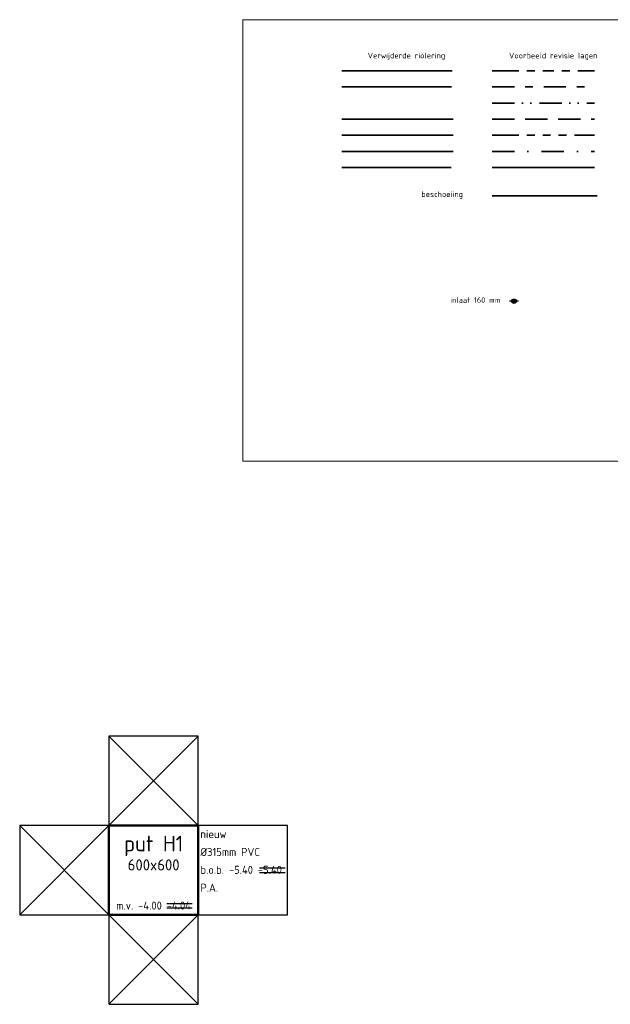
# Model space of a CAD drawing. Header units: metres. Extents: x 101873 to 106291, y 438349 to 441550.
# Tile 1 of 4: x 103240 to 103372, y 439992 to 440212. Entities that reach past the tile are written whole.
import ezdxf
from ezdxf.enums import TextEntityAlignment as Align

# ---------------------------------------------------------------- set-up
doc = ezdxf.new("R2010")
doc.units = ezdxf.units.M
for name, pattern in [('RI-DRAINAGE', [19.2, 6, -1.8, 1.8, -1.8, 2.4, -1.8, 1.8, -1.8]), ('RI-GWA', [18.45, 6, -1.8, 1.75, -1.8, 1.75, -1.8, 1.75, -1.8]), ('RI-HWA', [7.4, 5, -2.4]), ('RI-ITR', [10.4, 5, -1.8, 0, -1.8, 0, -1.8]), ('RI-SWA', [11.55, 5, -2.4, 1.75, -2.4]), ('RI-VWA', [11, 5, -3, 0, -3])]:
    doc.linetypes.add(name, pattern=pattern)
for name, color, linetype, lineweight in [('N-RI-DETAILS', 7, 'Continuous', 25), ('R-OI-RI-BESCHOEIING-G', 90, 'OB-BESCHOEIING', 35), ('R-OI-RI-DRAINAGE_DRAIN_PP_200-G', 90, 'RI-DRAINAGE', 35), ('R-OI-RI-GWA_HULPSTUK-S', 30, 'Continuous', 25), ('R-OI-RI-GWA_TRANSPORTLEIDING_BETON_400-G', 30, 'RI-GWA', 35), ('R-OI-RI-HWA_TRANSPORTLEIDING_BETON_400-G', 150, 'RI-HWA', 35), ('R-OI-RI-ITR_TRANSPORTLEIDING_BETON_400-G', 50, 'RI-ITR', 35), ('R-OI-RI-PERSLEIDING_400-G', 210, 'RI-PERS', 35), ('R-OI-RI-SWA_TRANSPORTLEIDING_BETON_400-G', 130, 'RI-SWA', 35), ('R-OI-RI-T25', 7, 'Continuous', 25), ('R-OI-RI-VWA_TRANSPORTLIEDING_BETON_400-G', 20, 'RI-VWA', 35), ('V-OI-RI-DRAINAGE-G', 90, 'RI-DRAINAGE-V', 35), ('V-OI-RI-GWA-G', 30, 'RI-GWA_BETON_EI-V', 35), ('V-OI-RI-HWA-G', 150, 'RI-HWA-V', 35), ('V-OI-RI-PERSLEIDING-G', 210, 'RI-PERS-V', 35), ('V-OI-RI-SWA-G', 130, 'RI-SWA-V', 35), ('V-OI-RI-VWA-G', 20, 'RI-VWA-V', 35), ('X-XX-AL-TEKENBLAD_VIEWPORT-G', 7, 'Continuous', 18)]:
    doc.layers.add(name, color=color, linetype=linetype, lineweight=lineweight)
doc.styles.add('NLCS-ISO', font='NLCS-ISO.ttf')
doc.linetypes.add('OB-BESCHOEIING', pattern='A,30,-5,[1,NLCS.SHX,S=1,R=0,X=0,Y=0],-5', length=40)
doc.linetypes.add('RI-DRAINAGE-V', pattern='A,3,[24,NLCS.SHX,S=0.5,R=0,X=0,Y=0],3,-1.8,1.8,-1.8,2.4,-1.8,1.8,-1.8', length=19.2)
doc.linetypes.add('RI-GWA_BETON_EI-V', pattern='A,10,[24,NLCS.SHX,S=1,R=0,X=0,Y=0],10,-2,2,-2,2,-2,2,-2', length=34)
doc.linetypes.add('RI-HWA-V', pattern='A,2.5,[24,NLCS.SHX,S=0.5,R=0,X=0,Y=0],2.5,-1.8', length=6.8)
doc.linetypes.add('RI-PERS', pattern='A,7,-2,["P",Standard,S=1.8,R=0,X=-0.5,Y=-0.9],-2,7,-2,[102,NLCS.SHX,S=1,R=180,X=0,Y=0],-2', length=22)
doc.linetypes.add('RI-PERS-V', pattern='A,3.5,[24,NLCS.SHX,S=0.5,R=0,X=0,Y=0],3.5,-2,["P",Standard,S=1.8,R=0,X=-0.5,Y=-0.9],-2,3.5,[24,NLCS.SHX,S=0.5,R=0,X=0,Y=0],3.5,-2,[102,NLCS.SHX,S=1,R=180,X=0,Y=0],-2', length=22)
doc.linetypes.add('RI-SWA-V', pattern='A,2.5,[24,NLCS.SHX,S=1,R=0,X=0,Y=0],2.5,-2.4,1.75,-2.4', length=11.55)
doc.linetypes.add('RI-VWA-V', pattern='A,2.5,[24,NLCS.SHX,S=0.5,R=0,X=0,Y=0],2.5,-3,0,-3', length=11)

# ---------------------------------------------------------------- blocks, each defined once
blk = doc.blocks.new('SRI-PUTKRUIS')
at = {"lineweight": 25, "flags": 128}
blk.add_lwpolyline([(-20, -20), (-20, -40), (0, -40), (0, -60), (20, -60), (20, -40), (40, -40), (40, -20), (20, -20), (20, 0), (0, 0), (0, -20)], close=True, dxfattribs=at)
at = {"lineweight": 50}
blk.add_lwpolyline([(0, -40), (20, -40), (20, -20), (0, -20)], close=True, dxfattribs=at)
at = {"lineweight": 18, "style": 'NLCS-ISO', "flags": 8}
for tag, p in [('STATUS_2', (0.49, -2.8)), ('DIAMETER_2', (0.49, -6.8)), ('BOB_2', (0.49, -10.8)), ('SOORT_AANSLUITING_2', (0.49, -14.8)), ('AFMETING_SPARING_2', (0.49, -18.8)), ('STATUS_1', (-19.51, -22.8)), ('STATUS_3', (20.49, -22.8)), ('DIAMETER_1', (-19.51, -26.8)), ('DIAMETER_3', (20.49, -26.8)), ('BOB_1', (-19.51, -30.8)), ('BOB_3', (20.49, -30.8)), ('SOORT_AANSLUITING_1', (-19.51, -34.8)), ('SOORT_AANSLUITING_3', (20.49, -34.8)), ('AFMETING_SPARING_1', (-19.51, -38.8)), ('AFMETING_SPARING_3', (20.49, -38.8)), ('STATUS_4', (0.49, -42.8)), ('DIAMETER_4', (0.49, -46.8)), ('BOB_4', (0.49, -50.8)), ('DETAIL', (21.22, -50.78)), ('SOORT_AANSLUITING_4', (0.49, -54.8)), ('AFMETING_SPARING_4', (0.49, -58.8))]:
    blk.add_attdef(tag, p, '', height=1.8, dxfattribs=at)
at = {"lineweight": 35, "style": 'NLCS-ISO', "flags": 8}
blk.add_attdef('PUTNUMMER', text='', height=3.5, dxfattribs=at).set_placement((10, -25.76), align=Align.CENTER)
at = {"lineweight": 25, "style": 'NLCS-ISO', "flags": 8}
blk.add_attdef('INWENDIGE_AFMETING', text='', height=2.5, dxfattribs=at).set_placement((10, -30.8), align=Align.BOTTOM_CENTER)
at = {"lineweight": 18, "style": 'NLCS-ISO', "flags": 8}
for tag, p in [('STROOMPROFIEL', (10, -34.8)), ('STRAATPEIL', (10, -38.8))]:
    blk.add_attdef(tag, text='', height=1.8, dxfattribs=at).set_placement(p, align=Align.CENTER)
blk = doc.blocks.new('SRI-HULP_INLAAT_160MM-SO')
h = blk.add_hatch(color=256)
h.dxf.hatch_style = 1
h.paths.add_polyline_path([(0.71, 0.71, 0.414214), (-0.71, 0.71), (0, 0)])
h = blk.add_hatch(color=256)
h.dxf.hatch_style = 1
h.paths.add_polyline_path([(0, 0), (-0.71, -0.71, 0.414214), (0.71, -0.71)])
for p, q in [((-0.71, 0.71), (0.71, -0.71)), ((-0.71, -0.71), (0.71, 0.71))]:
    blk.add_line(p, q)
blk.add_circle((0, 0), 1)

msp = doc.modelspace()

# ---------------------------------------------------------------- linework, layer by layer
for p, q in [((103351.43, 440149.26), (103349.43, 440149.26)), ((103293.44, 440022.41), (103299.16, 440022.41)), ((103293.44, 440021.42), (103299.16, 440021.42)), ((103272.66, 440014.48), (103278.38, 440014.48)), ((103272.66, 440013.49), (103278.38, 440013.49))]:
    msp.add_line(p, q)
at = {"layer": 'N-RI-DETAILS'}
for p, q in [((103259.72, 440031.89), (103279.72, 440051.89)), ((103259.72, 440051.89), (103279.72, 440031.89)), ((103239.72, 440011.89), (103259.72, 440031.89)), ((103239.72, 440031.89), (103259.72, 440011.89)), ((103259.72, 439991.89), (103279.72, 440011.89)), ((103259.72, 440011.89), (103279.72, 439991.89))]:
    msp.add_line(p, q, dxfattribs=at)
at = {"layer": 'R-OI-RI-BESCHOEIING-G'}
msp.add_line((103345.56, 440172.84), (103369.02, 440172.84), dxfattribs=at)
at = {"layer": 'R-OI-RI-DRAINAGE_DRAIN_PP_200-G'}
msp.add_line((103345.52, 440200.83), (103368.47, 440200.83), dxfattribs=at)
at = {"layer": 'R-OI-RI-GWA_TRANSPORTLEIDING_BETON_400-G'}
msp.add_line((103345.52, 440186.42), (103368.47, 440186.42), dxfattribs=at)
at = {"layer": 'R-OI-RI-HWA_TRANSPORTLEIDING_BETON_400-G'}
msp.add_line((103345.52, 440190.02), (103368.47, 440190.02), dxfattribs=at)
at = {"layer": 'R-OI-RI-ITR_TRANSPORTLEIDING_BETON_400-G'}
msp.add_line((103345.52, 440193.62), (103368.47, 440193.62), dxfattribs=at)
at = {"layer": 'R-OI-RI-PERSLEIDING_400-G'}
msp.add_line((103345.52, 440179.21), (103368.47, 440179.21), dxfattribs=at)
at = {"layer": 'R-OI-RI-SWA_TRANSPORTLEIDING_BETON_400-G'}
msp.add_line((103345.52, 440197.23), (103368.47, 440197.23), dxfattribs=at)
at = {"layer": 'R-OI-RI-VWA_TRANSPORTLIEDING_BETON_400-G'}
msp.add_line((103345.52, 440182.81), (103368.47, 440182.81), dxfattribs=at)
at = {"layer": 'V-OI-RI-DRAINAGE-G', "linetype": 'RI-DRAINAGE-V'}
msp.add_line((103311.88, 440200.81), (103336.57, 440200.81), dxfattribs=at)
at = {"layer": 'V-OI-RI-GWA-G'}
msp.add_line((103311.88, 440186.42), (103336.78, 440186.42), dxfattribs=at)
at = {"layer": 'V-OI-RI-HWA-G'}
msp.add_line((103311.88, 440190.02), (103336.78, 440190.02), dxfattribs=at)
at = {"layer": 'V-OI-RI-PERSLEIDING-G', "ltscale": 0.4}
msp.add_line((103311.88, 440179.21), (103336.35, 440179.21), dxfattribs=at)
at = {"layer": 'V-OI-RI-SWA-G'}
msp.add_line((103311.88, 440197.23), (103336.43, 440197.23), dxfattribs=at)
at = {"layer": 'V-OI-RI-VWA-G'}
msp.add_line((103311.88, 440182.81), (103336.78, 440182.81), dxfattribs=at)
at = {"layer": 'X-XX-AL-TEKENBLAD_VIEWPORT-G'}
msp.add_lwpolyline([(103289.67, 440212.28), (103548.85, 440212.28), (103548.85, 440113.48), (103289.67, 440113.48)], close=True, dxfattribs=at)

# ---------------------------------------------------------------- block references
ref = msp.add_blockref('SRI-PUTKRUIS', (103259.72, 440051.89))
ref.add_attrib('PUTNUMMER', 'put H1', dxfattribs={"lineweight": 35, "height": 3.5, "style": 'NLCS-ISO'}).set_placement((103269.72, 440026.13), align=Align.CENTER)
ref.add_attrib('INWENDIGE_AFMETING', '600x600', dxfattribs={"lineweight": 25, "height": 2.5, "style": 'NLCS-ISO'}).set_placement((103269.72, 440021.09), align=Align.BOTTOM_CENTER)
ref.add_attrib('STRAATPEIL', 'm.v. -4.00 -4.04', dxfattribs={"lineweight": 18, "height": 1.8, "style": 'NLCS-ISO'}).set_placement((103269.72, 440013.09), align=Align.CENTER)
ref.add_attrib('STATUS_3', 'nieuw', (103280.2, 440029.09), dxfattribs={"lineweight": 18, "height": 1.8, "style": 'NLCS-ISO'})
ref.add_attrib('DIAMETER_3', 'Ø315mm PVC', (103280.2, 440025.09), dxfattribs={"lineweight": 18, "height": 1.8, "style": 'NLCS-ISO'})
ref.add_attrib('BOB_3', 'b.o.b. -5.40 -5.40', (103280.2, 440021.09), dxfattribs={"lineweight": 18, "height": 1.8, "style": 'NLCS-ISO'})
ref.add_attrib('SOORT_AANSLUITING_3', 'P.A.', (103280.2, 440017.09), dxfattribs={"lineweight": 18, "height": 1.8, "style": 'NLCS-ISO'})
at = {"layer": 'R-OI-RI-GWA_HULPSTUK-S', "xscale": 0.5, "yscale": 0.5, "zscale": 0.5}
msp.add_blockref('SRI-HULP_INLAAT_160MM-SO', (103350.43, 440149.26), dxfattribs=at)

# ---------------------------------------------------------------- texts
at = {"layer": 'R-OI-RI-T25', "style": 'NLCS-ISO'}
for s, p in [('Verwijderde riolering ', (103317.65, 440203.62)), ('Voorbeeld revisie lagen', (103349.32, 440203.62)), ('beschoeiing', (103329.67, 440172.59)), ('inlaat 160 mm', (103336.14, 440148.9))]:
    msp.add_text(s, height=1.25, dxfattribs=at).set_placement(p)

doc.saveas('drawing.dxf')
